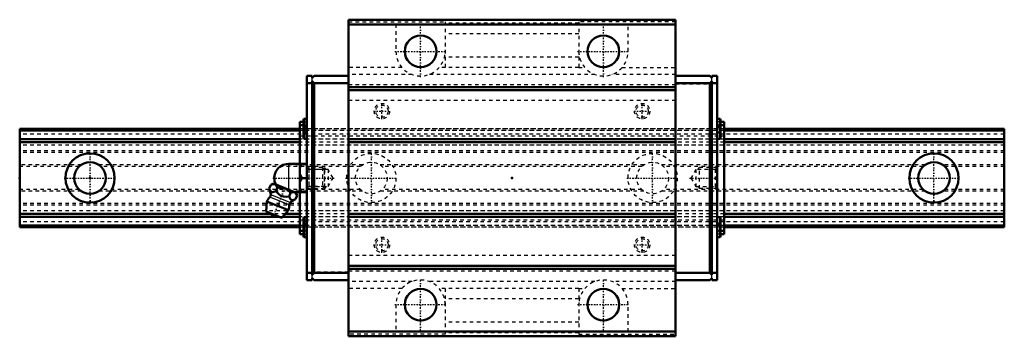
# Model space of a CAD drawing. Header units: millimetres. Extents: x -20 to 260, y -45 to 45.
import ezdxf

# ---------------------------------------------------------------- set-up
doc = ezdxf.new("R2010")
doc.units = ezdxf.units.MM
doc.linetypes.add('Center', pattern=[1.5, 0.45, -0.5, 0.05, -0.5])
doc.linetypes.add('Dashed', pattern=[2, 1, -1])
for name, color, linetype, lineweight in [('2d ConnectionPoints', 7, 'Continuous', 50), ('AM_0', 7, 'Continuous', 50), ('AM_4', 3, 'Continuous', 25), ('AM_5', 3, 'Continuous', 25), ('AM_7', 7, 'Center', 25), ('AM_9', 6, 'Dashed', 25)]:
    doc.layers.add(name, color=color, linetype=linetype, lineweight=lineweight)

# ---------------------------------------------------------------- blocks, each defined once
blk = doc.blocks.new('1_unvvn3w1lp3blhbjb9c03r60d________0_in_HSR30M1LB1SS280LG200BM6F793000_4')
at = {"layer": 'AM_0'}
for p, q in [((56.4, 4), (61.7, 4)), ((59.7, 4), (59.7, -4)), ((60.2, 0), (61.7, 0)), ((50.98, -3), (51.41, -1.93)), ((52.19, -1.6), (51.41, -1.93)), ((58.58, -4.18), (52.19, -1.6)), ((52.85, -3.76), (53.28, -2.69)), ((56.6, -5.27), (57.03, -4.2)), ((58.12, -4), (61.7, -4)), ((58.47, -6.03), (58.91, -4.96)), ((58.91, -4.96), (58.58, -4.18)), ((50.3, -6.67), (50.1, -9.49)), ((56.42, -9.14), (50.3, -6.67)), ((54.59, -11.31), (50.1, -9.49)), ((54.59, -11.31), (56.42, -9.14))]:
    blk.add_line(p, q, dxfattribs=at)
for points in [[(60.2, 4), (59.91, 3.44), (59.7, 2.85)], [(59.7, 1.15), (59.76, 0.96), (60.2, 0)], [(60.2, 0), (59.91, -0.56), (59.7, -1.15)], [(53.28, -2.69), (53.02, -2.21), (52.66, -1.86), (52.36, -1.76), (52.01, -1.75), (51.41, -1.93)], [(57.03, -4.2), (56.63, -3.79), (56.19, -3.42), (55.67, -3.09), (55.09, -2.85), (54.49, -2.71), (53.87, -2.67), (53.28, -2.69)], [(50.98, -3), (51.16, -3.4), (51.38, -3.74), (51.56, -3.91), (51.79, -4), (52.03, -4.02), (52.3, -3.96), (52.85, -3.76)], [(52.85, -3.76), (53.28, -4.23), (53.7, -4.62), (54.17, -4.95), (54.6, -5.15), (55.06, -5.26), (55.83, -5.32), (56.6, -5.27)], [(56.6, -5.27), (56.78, -5.67), (57, -6.01), (57.19, -6.18), (57.41, -6.27), (57.66, -6.29), (57.92, -6.24), (58.47, -6.03)], [(58.91, -4.96), (58.65, -4.48), (58.29, -4.14), (57.98, -4.03), (57.63, -4.03), (57.03, -4.2)], [(59.7, -2.85), (59.76, -3.04), (60.2, -4)]]:
    blk.add_lwpolyline(points, dxfattribs=at)
for centre, radius, start, end in [((56.4, 0), 4, 90, 207.9876), ((53.36, -7.9), 3.3, 131.9787, 158), ((45.43, -5.29), 6, 4.8448, 22.4567), ((50.62, -4.86), 0.8, 311.9787, 4.8448), ((53.36, -7.9), 3.3, 338, 4.0213), ((57.45, -7.62), 0.8, 131.1552, 184.0213), ((60.87, -11.53), 6, 113.5201, 131.1552), ((52.89, -9.07), 1.82, 210.1342, 285.8658)]:
    blk.add_arc(centre, radius, start, end, dxfattribs=at)
at = {"layer": 'AM_4'}
for p, q in [((56.4, 4), (56.4, -3.3)), ((56.65, -7.67), (51.15, -5.45)), ((56.92, -7.01), (51.41, -4.79))]:
    blk.add_line(p, q, dxfattribs=at)
at = {"layer": 'AM_5', "linetype": 'Dashed'}
for p, q in [((62.24, 3), (62.24, -3)), ((66.7, 2.39), (62.24, 2.39)), ((66.7, -2.39), (62.24, -2.39))]:
    blk.add_line(p, q, dxfattribs=at)
at = {"layer": 'AM_7'}
blk.add_line((52.04, -11.15), (55.54, -2.5), dxfattribs=at)
at = {"layer": 'AM_9'}
for p, q in [((66.09, 3), (61.7, 3)), ((66.7, 2.39), (66.09, 3)), ((66.09, 3), (66.09, -3)), ((66.7, 2.39), (66.7, -2.39)), ((66.09, -3), (66.7, -2.39)), ((61.7, -3), (66.09, -3))]:
    blk.add_line(p, q, dxfattribs=at)
blk = doc.blocks.new('2_HSR30M1LBSSB_M6F_Slider_0_in_HSR30M1LB1SS280LG200BM6F793000_4')
at = {"layer": 'AM_0'}
for p, q in [((166.5, 45), (73.5, 45)), ((73.5, 45), (73.5, -45)), ((166.5, 45), (166.5, -45)), ((166.5, 43.6), (73.5, 43.6)), ((63.2, 29), (61.7, 29)), ((61.7, 29), (61.7, -29)), ((63.2, 29), (63.2, 28.5)), ((63.2, 28.5), (63.7, 29)), ((73.5, 29), (63.7, 29)), ((166.5, 29), (176.3, 29)), ((176.8, 28.5), (176.3, 29)), ((176.8, 29), (176.8, 28.5)), ((176.8, 29), (178.3, 29)), ((178.3, -29), (178.3, 29)), ((63.2, 27), (61.7, 27)), ((63.2, 27.5), (63.2, -27.5)), ((63.7, 27), (63.2, 27.5)), ((73.5, 27), (63.7, 27)), ((63.7, -27), (63.7, 27)), ((166.5, 25.8), (73.5, 25.8)), ((166.5, 27), (176.3, 27)), ((176.3, 27), (176.8, 27.5)), ((176.3, -27), (176.3, 27)), ((176.8, 27.5), (176.8, -27.5)), ((176.8, 27), (178.3, 27)), ((166.5, 25), (73.5, 25)), ((61.7, 16.85), (60.99, 16.85)), ((179.01, 16.85), (178.3, 16.85)), ((59.7, 16), (59.7, 4)), ((59.7, 16), (60.75, 16)), ((59.7, 15), (60.75, 15)), ((60.75, 16.61), (60.75, 11.39)), ((179.25, 16.61), (179.25, 11.39)), ((180.3, 16), (179.25, 16)), ((180.3, 15), (179.25, 15)), ((180.3, 16), (180.3, -16)), ((60.99, 11.15), (61.7, 11.15)), ((166.5, 11), (73.5, 11)), ((166.5, 10.2), (73.5, 10.2)), ((178.3, 11.15), (179.01, 11.15)), ((59.7, -4), (59.7, -16)), ((61.7, -11.15), (60.99, -11.15)), ((166.5, -10.2), (73.5, -10.2)), ((166.5, -11), (73.5, -11)), ((179.01, -11.15), (178.3, -11.15)), ((60.75, -11.39), (60.75, -16.61)), ((179.25, -11.39), (179.25, -16.61)), ((59.7, -15), (60.75, -15)), ((59.7, -16), (60.75, -16)), ((180.3, -15), (179.25, -15)), ((180.3, -16), (179.25, -16)), ((60.99, -16.85), (61.7, -16.85)), ((178.3, -16.85), (179.01, -16.85)), ((166.5, -25), (73.5, -25)), ((63.2, -27), (61.7, -27)), ((63.2, -27.5), (63.7, -27)), ((73.5, -27), (63.7, -27)), ((166.5, -25.8), (73.5, -25.8)), ((166.5, -27), (176.3, -27)), ((176.8, -27.5), (176.3, -27)), ((176.8, -27), (178.3, -27)), ((63.2, -29), (61.7, -29)), ((63.7, -29), (63.2, -28.5)), ((63.2, -28.5), (63.2, -29)), ((73.5, -29), (63.7, -29)), ((166.5, -29), (176.3, -29)), ((176.3, -29), (176.8, -28.5)), ((176.8, -28.5), (176.8, -29)), ((176.8, -29), (178.3, -29)), ((166.5, -43.6), (73.5, -43.6)), ((166.5, -45), (73.5, -45))]:
    blk.add_line(p, q, dxfattribs=at)
for centre in [(94, 36), (146, 36), (94, -36), (146, -36)]:
    blk.add_circle(centre, 4.5, dxfattribs=at)
for centre, radius, start, end in [((60.99, 16.61), 0.237, 90, 180), ((179.01, 16.61), 0.237, 360, 90), ((60.99, 11.39), 0.237, 180, 270), ((179.01, 11.39), 0.237, 270, 0), ((60.99, -11.39), 0.238, 90, 180), ((179.01, -11.39), 0.237, 360, 90), ((60.99, -16.61), 0.237, 180, 270), ((179.01, -16.61), 0.237, 270, 0)]:
    blk.add_arc(centre, radius, start, end, dxfattribs=at)
at = {"layer": 'AM_4'}
for p, q in [((60.99, 16.85), (60.99, 11.15)), ((179.01, 16.85), (179.01, 11.15)), ((60.99, -11.15), (60.99, -16.85)), ((179.01, -11.15), (179.01, -16.85))]:
    blk.add_line(p, q, dxfattribs=at)
at = {"layer": 'AM_5', "linetype": 'Dashed'}
for p, q in [((66.7, -3), (66.7, 3)), ((67.2, 2.46), (66.7, 3)), ((172.8, 2.46), (173.3, 3)), ((173.3, -3), (173.3, 3)), ((178.3, 3), (173.3, 3)), ((67.2, -2.46), (66.7, -3)), ((172.8, -2.46), (173.3, -3)), ((178.3, -3), (173.3, -3))]:
    blk.add_line(p, q, dxfattribs=at)
at = {"layer": 'AM_7'}
for p, q in [((94, 28.65), (94, 43.35)), ((146, 28.65), (146, 43.35)), ((86.65, 36), (101.35, 36)), ((138.65, 36), (153.35, 36)), ((83, 16.71), (83, 21.29)), ((157, 16.71), (157, 21.29)), ((80.71, 19), (85.29, 19)), ((154.71, 19), (159.29, 19)), ((60.7, 14), (61.75, 14)), ((178.25, 14), (179.3, 14)), ((51.94, 0), (69.49, 0)), ((170.51, 0), (178.67, 0)), ((60.7, -14), (61.75, -14)), ((178.25, -14), (179.3, -14)), ((83, -21.29), (83, -16.71)), ((157, -21.29), (157, -16.71)), ((80.71, -19), (85.29, -19)), ((154.71, -19), (159.29, -19)), ((94, -43.35), (94, -28.65)), ((146, -43.35), (146, -28.65)), ((86.65, -36), (101.35, -36)), ((138.65, -36), (153.35, -36))]:
    blk.add_line(p, q, dxfattribs=at)
at = {"layer": 'AM_9'}
for p, q in [((73.5, 44.42), (101, 44.42)), ((87, 43.73), (73.5, 43.73)), ((87, 43.73), (87, 36)), ((101, 44.42), (101, 31.39)), ((139, 44), (101, 44)), ((166.5, 44.42), (139, 44.42)), ((139, 44.42), (139, 31.39)), ((153, 36), (153, 43.73)), ((153, 43.73), (166.5, 43.73)), ((139, 41), (101, 41)), ((139, 34.34), (101, 34.34)), ((88.72, 31.41), (73.5, 31.41)), ((101, 31.41), (99.28, 31.41)), ((139, 31.39), (101, 31.39)), ((139, 31.41), (140.72, 31.41)), ((151.28, 31.41), (166.5, 31.41)), ((63.2, 27.5), (63.2, 28.5)), ((91.58, 29.43), (73.5, 29.43)), ((143.58, 29.43), (96.42, 29.43)), ((166.5, 29.43), (148.42, 29.43)), ((176.8, 27.5), (176.8, 28.5)), ((73.5, 26.8), (63.2, 26.8)), ((166.5, 26.48), (73.5, 26.48)), ((166.5, 26.8), (176.8, 26.8)), ((166.5, 22), (73.5, 22)), ((60.75, 16), (61.7, 16)), ((61.22, 15.25), (60.75, 15.25)), ((60.75, 15), (61.7, 15)), ((61.22, 15.25), (61.22, 12.75)), ((179.25, 16), (178.3, 16)), ((179.25, 15), (178.3, 15)), ((178.78, 15.25), (179.25, 15.25)), ((178.78, 15.25), (178.78, 12.75)), ((180.3, 14), (59.7, 14)), ((180.3, 13.53), (59.7, 13.53)), ((180.3, 13.52), (59.7, 13.52)), ((59.7, 12.02), (180.3, 12.02)), ((61.22, 12.75), (60.75, 12.75)), ((178.78, 12.75), (179.25, 12.75)), ((180.3, 11), (59.7, 11)), ((180.3, 11), (59.7, 11)), ((180.3, 10.22), (59.7, 10.22)), ((180.3, 9.3), (59.7, 9.3)), ((62.24, 2.46), (61.7, 3)), ((178.3, 3), (177.76, 2.46)), ((67.7, 2.46), (62.24, 2.46)), ((62.24, 2.46), (62.24, -2.46)), ((67.7, 2.46), (67.7, -2.46)), ((69.12, 0), (67.7, 2.46)), ((67.7, -2.46), (69.12, 0)), ((172.3, 2.46), (170.88, 0)), ((170.88, 0), (172.3, -2.46)), ((172.3, 2.46), (172.3, -2.46)), ((177.76, 2.46), (172.3, 2.46)), ((177.76, 2.46), (177.76, -2.46)), ((61.7, -3), (62.24, -2.46)), ((62.24, -2.46), (67.7, -2.46)), ((172.3, -2.46), (177.76, -2.46)), ((177.76, -2.46), (178.3, -3)), ((180.3, -9.3), (59.7, -9.3)), ((180.3, -10.22), (59.7, -10.22)), ((180.3, -11), (59.7, -11)), ((180.3, -11), (59.7, -11)), ((180.3, -12.02), (59.7, -12.02)), ((180.3, -13.52), (59.7, -13.52)), ((180.3, -13.53), (59.7, -13.53)), ((180.3, -14), (59.7, -14)), ((61.22, -12.75), (60.75, -12.75)), ((61.22, -12.75), (61.22, -15.25)), ((178.78, -12.75), (179.25, -12.75)), ((178.78, -12.75), (178.78, -15.25)), ((60.75, -15), (61.7, -15)), ((61.22, -15.25), (60.75, -15.25)), ((60.75, -16), (61.7, -16)), ((179.25, -15), (178.3, -15)), ((179.25, -16), (178.3, -16)), ((178.78, -15.25), (179.25, -15.25)), ((166.5, -22), (73.5, -22)), ((73.5, -26.8), (63.2, -26.8)), ((63.2, -28.5), (63.2, -27.5)), ((166.5, -26.48), (73.5, -26.48)), ((166.5, -26.8), (176.8, -26.8)), ((176.8, -28.5), (176.8, -27.5)), ((91.58, -29.43), (73.5, -29.43)), ((143.58, -29.43), (96.42, -29.43)), ((166.5, -29.43), (148.42, -29.43)), ((88.72, -31.41), (73.5, -31.41)), ((101, -31.41), (99.28, -31.41)), ((139, -31.39), (101, -31.39)), ((101, -31.39), (101, -44.42)), ((139, -31.39), (139, -44.42)), ((139, -31.41), (140.72, -31.41)), ((151.28, -31.41), (166.5, -31.41)), ((87, -36), (87, -43.73)), ((139, -34.34), (101, -34.34)), ((153, -43.73), (153, -36)), ((139, -41), (101, -41)), ((87, -43.73), (73.5, -43.73)), ((101, -44.42), (73.5, -44.42)), ((139, -44), (101, -44)), ((139, -44.42), (166.5, -44.42)), ((153, -43.73), (166.5, -43.73))]:
    blk.add_line(p, q, dxfattribs=at)
for centre, radius in [((83, 19), 2.19), ((83, 19), 1.75), ((157, 19), 2.19), ((157, 19), 1.75), ((83, -19), 2.19), ((83, -19), 1.75), ((157, -19), 2.19), ((157, -19), 1.75)]:
    blk.add_circle(centre, radius, dxfattribs=at)
for centre, start, end in [((94, 36), 180, 0), ((146, 36), 180, 360), ((94, -36), 360, 180), ((146, -36), 0, 180)]:
    blk.add_arc(centre, 7, start, end, dxfattribs=at)
blk = doc.blocks.new('3_HSR30M1LB128020_Rail_0_in_HSR30M1LB1SS280LG200BM6F793000_4')
at = {"layer": 'AM_0'}
for p, q in [((-20, 14), (-20, -14)), ((59.7, 14), (-20, 14)), ((59.7, 13.52), (-20, 13.52)), ((260, 14), (180.3, 14)), ((260, 13.52), (180.3, 13.52)), ((260, 14), (260, -14)), ((59.7, 11), (-20, 11)), ((59.7, 10.22), (-20, 10.22)), ((260, 11), (180.3, 11)), ((260, 10.22), (180.3, 10.22)), ((51.47, -10.22), (-20, -10.22)), ((53.83, -11), (-20, -11)), ((59.7, -11), (54.86, -11)), ((59.7, -10.22), (55.51, -10.22)), ((260, -10.22), (180.3, -10.22)), ((260, -11), (180.3, -11)), ((59.7, -13.52), (-20, -13.52)), ((59.7, -14), (-20, -14)), ((260, -13.52), (180.3, -13.52)), ((260, -14), (180.3, -14))]:
    blk.add_line(p, q, dxfattribs=at)
for centre, radius in [((0, 0), 7), ((240, 0), 7), ((0, 0), 4.5), ((240, 0), 4.5)]:
    blk.add_circle(centre, radius, dxfattribs=at)
at = {"layer": 'AM_7'}
for p, q in [((0, -7.35), (0, 7.35)), ((80, -7.35), (80, 7.35)), ((160, -7.35), (160, 7.35)), ((240, -7.35), (240, 7.35)), ((-7.35, 0), (7.35, 0)), ((72.65, 0), (87.35, 0)), ((152.65, 0), (167.35, 0)), ((232.65, 0), (247.35, 0))]:
    blk.add_line(p, q, dxfattribs=at)
at = {"layer": 'AM_9'}
for p, q in [((260, 13.53), (-20, 13.53)), ((260, 12.5), (-20, 12.5)), ((60.75, 14), (59.7, 14)), ((180.3, 13.52), (59.7, 13.52)), ((178.77, 14), (61.23, 14)), ((180.3, 14), (179.25, 14)), ((180.3, 11), (-20, 11)), ((260, 9.3), (-20, 9.3)), ((260, 11), (59.7, 11)), ((180.3, 10.22), (59.7, 10.22)), ((260, 7.75), (-20, 7.75)), ((260, 7.25), (-20, 7.25)), ((-2.49, 3.75), (-20, 3.75)), ((-3.11, 3.25), (-20, 3.25)), ((77.51, 3.75), (2.49, 3.75)), ((76.89, 3.25), (3.11, 3.25)), ((157.51, 3.75), (82.49, 3.75)), ((156.89, 3.25), (83.11, 3.25)), ((237.51, 3.75), (162.49, 3.75)), ((236.89, 3.25), (163.11, 3.25)), ((260, 3.75), (242.49, 3.75)), ((260, 3.25), (243.11, 3.25)), ((-3.11, -3.25), (-20, -3.25)), ((-2.49, -3.75), (-20, -3.75)), ((77.51, -3.75), (2.49, -3.75)), ((76.89, -3.25), (3.11, -3.25)), ((157.51, -3.75), (82.49, -3.75)), ((156.89, -3.25), (83.11, -3.25)), ((237.51, -3.75), (162.49, -3.75)), ((236.89, -3.25), (163.11, -3.25)), ((260, -3.75), (242.49, -3.75)), ((260, -3.25), (243.11, -3.25)), ((260, -7.25), (-20, -7.25)), ((260, -7.75), (-20, -7.75)), ((260, -9.3), (-20, -9.3)), ((180.3, -11), (-20, -11)), ((55.51, -10.22), (51.47, -10.22)), ((54.86, -11), (53.83, -11)), ((180.3, -10.22), (59.7, -10.22)), ((260, -11), (59.7, -11)), ((260, -12.5), (-20, -12.5)), ((260, -13.53), (-20, -13.53)), ((180.3, -13.52), (59.7, -13.52)), ((60.75, -14), (59.7, -14)), ((178.77, -14), (61.23, -14)), ((180.3, -14), (179.25, -14))]:
    blk.add_line(p, q, dxfattribs=at)
for centre, radius in [((80, 0), 7), ((160, 0), 7), ((80, 0), 4.5), ((160, 0), 4.5)]:
    blk.add_circle(centre, radius, dxfattribs=at)

msp = doc.modelspace()

# ---------------------------------------------------------------- linework, layer by layer
at = {"layer": '2d ConnectionPoints'}
for p in [(-20, 0), (0, 0), (0, 0), (61.7, 0), (120, 0), (178.3, 0)]:
    msp.add_point(p, dxfattribs=at)

# ---------------------------------------------------------------- block references
for name in ['2_HSR30M1LBSSB_M6F_Slider_0_in_HSR30M1LB1SS280LG200BM6F793000_4', '3_HSR30M1LB128020_Rail_0_in_HSR30M1LB1SS280LG200BM6F793000_4', '1_unvvn3w1lp3blhbjb9c03r60d________0_in_HSR30M1LB1SS280LG200BM6F793000_4']:
    msp.add_blockref(name, (0, 0))

doc.saveas('drawing.dxf')
